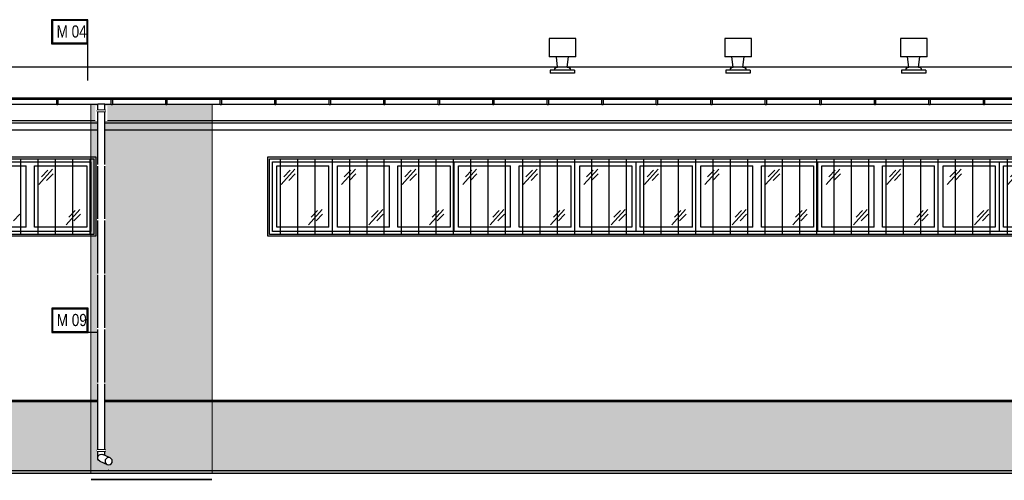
# Model space of a CAD drawing. Header units: millimetres. Extents: x 59331 to 112314, y -16110 to 34390.
# Tile 69 of 198: x 80322 to 81947, y -3585 to -2823. Entities that reach past the tile are written whole.
import ezdxf

# ---------------------------------------------------------------- set-up
doc = ezdxf.new("R2010")
doc.units = ezdxf.units.MM
doc.set_wipeout_variables(frame=1)
doc.linetypes.add('DASHED2', pattern=[0.375, 0.25, -0.125])
doc.layers.get('DEFPOINTS').update_dxf_attribs({"lineweight": 9})
for name, color, linetype in [('_HSA_HATCH ELEWACJA', 8, 'Continuous'), ('_HSA_OPIS', 43, 'Continuous'), ('_HSA_STOLARKA_ZEWNĘTRZNA', 132, 'Continuous'), ('_HSA_WIDOKOWE', 1, 'Continuous'), ('_HSA_WIDOKOWE_CIENKIE', 8, 'Continuous'), ('_HSA_ŚCIANY_CIENKIE', 2, 'Continuous'), ('_HSA_ŚCIANY_DZIAŁOWE', 6, 'Continuous'), ('_HSA_ŚCIANY_KONSTRUKCYJNE', 3, 'Continuous')]:
    doc.layers.add(name, color=color, linetype=linetype)
doc.layers.add('_HSA_POMOC', color=120, linetype='Continuous', plot=False)
doc.layers.add('_HSA_WYDZIELENIA_POŻAROWE_60_MIN', color=7, linetype='DASHED2', true_color=0x1428e1)
doc.styles.add('ARIAL_100', font='Arial.ttf', dxfattribs={"width": 0.8, "height": 20})

# ---------------------------------------------------------------- blocks, each defined once
blk = doc.blocks.new('*U61')
blk.add_wipeout([(0, 8.5), (0, 0), (10264, 0), (10264, 8.5)])
for p, q in [((10264, 8.5), (0, 8.5)), ((10264, 0), (0, 0))]:
    blk.add_line(p, q)
for points in [[(6399.5, -1), (6401.5, -1), (6401.5, 8.5), (6399.5, 8.5)], [(6489.5, -1), (6491.5, -1), (6491.5, 8.5), (6489.5, 8.5)], [(6579.5, -1), (6581.5, -1), (6581.5, 8.5), (6579.5, 8.5)], [(6669.5, -1), (6671.5, -1), (6671.5, 8.5), (6669.5, 8.5)], [(6759.5, -1), (6761.5, -1), (6761.5, 8.5), (6759.5, 8.5)], [(6849.5, -1), (6851.5, -1), (6851.5, 8.5), (6849.5, 8.5)], [(6939.5, -1), (6941.5, -1), (6941.5, 8.5), (6939.5, 8.5)], [(7029.5, -1), (7031.5, -1), (7031.5, 8.5), (7029.5, 8.5)], [(7119.5, -1), (7121.5, -1), (7121.5, 8.5), (7119.5, 8.5)], [(7209.5, -1), (7211.5, -1), (7211.5, 8.5), (7209.5, 8.5)], [(7299.5, -1), (7301.5, -1), (7301.5, 8.5), (7299.5, 8.5)], [(7389.5, -1), (7391.5, -1), (7391.5, 8.5), (7389.5, 8.5)], [(7479.5, -1), (7481.5, -1), (7481.5, 8.5), (7479.5, 8.5)], [(7569.5, -1), (7571.5, -1), (7571.5, 8.5), (7569.5, 8.5)], [(7659.5, -1), (7661.5, -1), (7661.5, 8.5), (7659.5, 8.5)], [(7749.5, -1), (7751.5, -1), (7751.5, 8.5), (7749.5, 8.5)], [(7839.5, -1), (7841.5, -1), (7841.5, 8.5), (7839.5, 8.5)], [(7929.5, -1), (7931.5, -1), (7931.5, 8.5), (7929.5, 8.5)]]:
    blk.add_wipeout(points)
for points in [[(6399.5, -1), (6401.5, -1), (6401.5, 8.5), (6399.5, 8.5)], [(6489.5, -1), (6491.5, -1), (6491.5, 8.5), (6489.5, 8.5)], [(6579.5, -1), (6581.5, -1), (6581.5, 8.5), (6579.5, 8.5)], [(6669.5, -1), (6671.5, -1), (6671.5, 8.5), (6669.5, 8.5)], [(6759.5, -1), (6761.5, -1), (6761.5, 8.5), (6759.5, 8.5)], [(6849.5, -1), (6851.5, -1), (6851.5, 8.5), (6849.5, 8.5)], [(6939.5, -1), (6941.5, -1), (6941.5, 8.5), (6939.5, 8.5)], [(7029.5, -1), (7031.5, -1), (7031.5, 8.5), (7029.5, 8.5)], [(7119.5, -1), (7121.5, -1), (7121.5, 8.5), (7119.5, 8.5)], [(7209.5, -1), (7211.5, -1), (7211.5, 8.5), (7209.5, 8.5)], [(7299.5, -1), (7301.5, -1), (7301.5, 8.5), (7299.5, 8.5)], [(7389.5, -1), (7391.5, -1), (7391.5, 8.5), (7389.5, 8.5)], [(7479.5, -1), (7481.5, -1), (7481.5, 8.5), (7479.5, 8.5)], [(7569.5, -1), (7571.5, -1), (7571.5, 8.5), (7569.5, 8.5)], [(7659.5, -1), (7661.5, -1), (7661.5, 8.5), (7659.5, 8.5)], [(7749.5, -1), (7751.5, -1), (7751.5, 8.5), (7749.5, 8.5)], [(7839.5, -1), (7841.5, -1), (7841.5, 8.5), (7839.5, 8.5)], [(7929.5, -1), (7931.5, -1), (7931.5, 8.5), (7929.5, 8.5)]]:
    blk.add_lwpolyline(points, close=True)
blk = doc.blocks.new('A$Ce0e96bf1')
blk.add_wipeout([(-40, 0), (0, 0), (0, 5), (-7, 5), (-7, 5.2), (-7, 5.6), (-7.1, 6), (-7.2, 6.3), (-7.3, 6.7), (-7.5, 7.3), (-7.7, 7.6), (-8, 8), (-8.2, 8.3), (-8.5, 8.5), (-8.7, 8.8), (-9, 9), (-9.3, 9.2), (-9.6, 9.4), (-9.9, 9.6), (-10.3, 9.7), (-10.7, 9.8), (-11.1, 9.9), (-11.3, 10), (-11.6, 10), (-12, 10), (-10, 27), (2, 27), (2, 57), (-42, 57), (-42, 27), (-30, 27), (-28, 10), (-28.2, 10), (-28.9, 9.9), (-29.1, 9.9), (-29.5, 9.8), (-29.8, 9.7), (-30.1, 9.5), (-30.4, 9.4), (-30.9, 9.1), (-31.1, 8.9), (-31.6, 8.4), (-31.8, 8.3), (-32, 8), (-32.2, 7.8), (-32.4, 7.5), (-32.5, 7.2), (-32.6, 7), (-32.7, 6.7), (-32.8, 6.4), (-32.9, 6), (-32.9, 5.8), (-33, 5.5), (-33, 5.3), (-33, 5), (-40, 5)])
for p, q in [((-42, 57), (2, 57)), ((-42, 27), (-42, 57)), ((2, 57), (2, 27)), ((-42, 27), (2, 27)), ((-28, 10), (-30, 27)), ((-12, 10), (-10, 27)), ((-40, 5), (0, 5)), ((-40, 5), (-40, 0)), ((-40, 0), (0, 0)), ((-31.5, 10), (-8.5, 10)), ((0, 5), (0, 0))]:
    blk.add_line(p, q)
for centre, start, end in [((-28, 5), 90, 180), ((-12, 5), 0, 90)]:
    blk.add_arc(centre, 5, start, end)
blk = doc.blocks.new('A$C43494AD3')
blk.add_wipeout([(-70, 40), (-70, 0), (-10, 0), (-10, 40)])
for points in [[(-70, 40), (-10, 40), (-10, 0), (-70, 0)], [(-68.5, 38.5), (-11.5, 38.5), (-11.5, 1.5), (-68.5, 1.5)]]:
    blk.add_lwpolyline(points, close=True)
at = {"style": 'ARIAL_100', "width": 0.8}
blk.add_attdef('M_01', (-61.7, 9.7), '', height=20, dxfattribs=at)
blk = doc.blocks.new('*U349')
at = {"layer": '_HSA_POMOC'}
for p, q in [((-12.6, -605.1), (-11.6, -605.1)), ((-12.1, -604.6), (-12.1, -605.6))]:
    blk.add_line(p, q, dxfattribs=at)
blk.add_wipeout([(-6, 0), (6, 0), (6, -584.4), (6, -584.8), (5.9, -585.3), (5.9, -585.6), (5.8, -586), (5.7, -586.4), (5.5, -586.9), (5.3, -587.3), (5.1, -587.6), (4.9, -587.9), (4.6, -588.3), (4.4, -588.6), (4, -589), (3.7, -589.1), (3.4, -589.4), (3.1, -589.6), (2.7, -589.8), (2.6, -589.9), (-9.5, -595.6), (-9.8, -595.7), (-10.3, -595.9), (-10.7, -596), (-11.2, -596.1), (-11.6, -596.1), (-12.1, -596.1), (-12.6, -596.1), (-13, -596.1), (-13.6, -595.9), (-13.9, -595.9), (-14.2, -595.7), (-14.7, -595.6), (-14.9, -595.4), (-15.2, -595.2), (-15.6, -595), (-15.8, -594.8), (-16.1, -594.6), (-16.3, -594.4), (-16.6, -594.1), (-16.8, -593.8), (-17.1, -593.5), (-17.3, -593.1), (-17.4, -592.8), (-17.6, -592.5), (-17.7, -592.2), (-17.8, -592), (-17.9, -591.6), (-18, -591.2), (-18.1, -590.9), (-18.1, -590.5), (-18.1, -590.1), (-18.1, -589.9), (-18.1, -589.5), (-18, -589.2), (-18, -588.9), (-17.8, -588.4), (-17.7, -588.1), (-17.6, -587.8), (-17.5, -587.5), (-17.3, -587.1), (-17, -586.7), (-16.9, -586.5), (-16.6, -586.2), (-16.4, -586), (-16.1, -585.7), (-16, -585.5), (-15.8, -585.4), (-15.5, -585.2), (-15.2, -585), (-15.1, -584.9), (-14.9, -584.8), (-14.9, -584.8), (-6, -580.6)])
for p, q in [((-6, 0), (6, 0)), ((6, -584.4), (6, 0)), ((-6, -580.6), (-6, 0)), ((-14.7, -584.7), (-2.6, -579)), ((2.6, -589.9), (-9.5, -595.6))]:
    blk.add_line(p, q)
for points in [[(-7, -10), (7, -10), (7, -12), (-7, -12)], [(-7, -571.4), (7, -571.4), (7, -573.4), (-7, -573.4)]]:
    blk.add_lwpolyline(points, close=True)
blk.add_circle((-12.1, -590.1), 6)
blk.add_arc((0, -584.4), 6, 295.1878, 115.1878)
for points in [[(-7, -12), (-7, -10), (7, -10), (7, -12)], [(-7, -102), (-7, -100), (7, -100), (7, -102)], [(-7, -192), (-7, -190), (7, -190), (7, -192)], [(-7, -282), (-7, -280), (7, -280), (7, -282)], [(-7, -372), (-7, -370), (7, -370), (7, -372)], [(-7, -462), (-7, -460), (7, -460), (7, -462)], [(-7, -573.4), (-7, -571.4), (7, -571.4), (7, -573.4)]]:
    blk.add_wipeout(points)
blk = doc.blocks.new('A$C2f950256')
blk.add_wipeout([(-300, 115), (-300, 0), (0, 0), (0, 115)])
for p, q in [((-107, 7), (-107, 108)), ((-93, 7), (-93, 108))]:
    blk.add_line(p, q)
at = {"ltscale": 10}
blk.add_lwpolyline([(-300, 115), (0, 115), (0, 0), (-300, 0)], close=True, dxfattribs=at)
for points in [[(-193, 108), (-107, 108)], [(-93, 108), (-7, 108), (-7, 7), (-93, 7)], [(-107, 7), (-193, 7)]]:
    blk.add_lwpolyline(points, dxfattribs=at)
at = {"layer": '_HSA_WIDOKOWE_CIENKIE', "color": 9}
for points in [[(-86.1, 77.5), (-63.3, 102.7)], [(-81.7, 90.2), (-71, 101.1)], [(-73.3, 84), (-62.6, 94.9)], [(-41, 10.8), (-18.1, 36)], [(-36.5, 23.5), (-25.8, 34.4)], [(-128.1, 17.3), (-117.4, 28.2)], [(-28.1, 17.3), (-17.4, 28.2)]]:
    blk.add_lwpolyline(points, dxfattribs=at)
blk = doc.blocks.new('A$Cf57220cf')
blk.add_wipeout([(-1500, 115), (-1500, 0), (-1200, 0), (-1200, 115)])
for p, q in [((-1407, 7), (-1407, 108)), ((-1393, 7), (-1393, 108)), ((-1307, 7), (-1307, 108)), ((-1293, 7), (-1293, 108))]:
    blk.add_line(p, q)
at = {"ltscale": 10}
blk.add_lwpolyline([(-1500, 115), (-1200, 115), (-1200, 0), (-1500, 0)], close=True, dxfattribs=at)
for points in [[(-1407, 7), (-1493, 7), (-1493, 108), (-1407, 108)], [(-1393, 108), (-1307, 108)], [(-1293, 108), (-1207, 108), (-1207, 7), (-1293, 7)], [(-1307, 7), (-1393, 7)]]:
    blk.add_lwpolyline(points, dxfattribs=at)
at = {"layer": '_HSA_WIDOKOWE_CIENKIE', "color": 9}
for points in [[(-1486.1, 77.5), (-1463.3, 102.7)], [(-1481.7, 90.2), (-1471, 101.1)], [(-1386.1, 77.5), (-1363.3, 102.7)], [(-1381.7, 90.2), (-1371, 101.1)], [(-1286.1, 77.5), (-1263.3, 102.7)], [(-1281.7, 90.2), (-1271, 101.1)], [(-1473.3, 84), (-1462.6, 94.9)], [(-1373.3, 84), (-1362.6, 94.9)], [(-1273.3, 84), (-1262.6, 94.9)], [(-1441, 10.8), (-1418.1, 36)], [(-1436.5, 23.5), (-1425.8, 34.4)], [(-1341, 10.8), (-1318.1, 36)], [(-1336.5, 23.5), (-1325.8, 34.4)], [(-1241, 10.8), (-1218.1, 36)], [(-1236.5, 23.5), (-1225.8, 34.4)], [(-1428.1, 17.3), (-1417.4, 28.2)], [(-1328.1, 17.3), (-1317.4, 28.2)], [(-1228.1, 17.3), (-1217.4, 28.2)]]:
    blk.add_lwpolyline(points, dxfattribs=at)
blk.add_wipeout([(-1200, 115), (-1200, 0), (-900, 0), (-900, 115)])
for p, q in [((-1107, 7), (-1107, 108)), ((-1093, 7), (-1093, 108)), ((-1007, 7), (-1007, 108)), ((-993, 7), (-993, 108))]:
    blk.add_line(p, q)
at = {"ltscale": 10}
blk.add_lwpolyline([(-1200, 115), (-900, 115), (-900, 0), (-1200, 0)], close=True, dxfattribs=at)
for points in [[(-1107, 7), (-1193, 7), (-1193, 108), (-1107, 108)], [(-1093, 108), (-1007, 108)], [(-993, 108), (-907, 108), (-907, 7), (-993, 7)], [(-1007, 7), (-1093, 7)]]:
    blk.add_lwpolyline(points, dxfattribs=at)
at = {"layer": '_HSA_WIDOKOWE_CIENKIE', "color": 9}
for points in [[(-1186.1, 77.5), (-1163.3, 102.7)], [(-1181.7, 90.2), (-1171, 101.1)], [(-1086.1, 77.5), (-1063.3, 102.7)], [(-1081.7, 90.2), (-1071, 101.1)], [(-986.1, 77.5), (-963.3, 102.7)], [(-981.7, 90.2), (-971, 101.1)], [(-1173.3, 84), (-1162.6, 94.9)], [(-1073.3, 84), (-1062.6, 94.9)], [(-973.3, 84), (-962.6, 94.9)], [(-1141, 10.8), (-1118.1, 36)], [(-1136.5, 23.5), (-1125.8, 34.4)], [(-1041, 10.8), (-1018.1, 36)], [(-1036.5, 23.5), (-1025.8, 34.4)], [(-941, 10.8), (-918.1, 36)], [(-936.5, 23.5), (-925.8, 34.4)], [(-1128.1, 17.3), (-1117.4, 28.2)], [(-1028.1, 17.3), (-1017.4, 28.2)], [(-928.1, 17.3), (-917.4, 28.2)]]:
    blk.add_lwpolyline(points, dxfattribs=at)
blk.add_wipeout([(-900, 115), (-900, 0), (-600, 0), (-600, 115)])
for p, q in [((-807, 7), (-807, 108)), ((-793, 7), (-793, 108)), ((-707, 7), (-707, 108)), ((-693, 7), (-693, 108))]:
    blk.add_line(p, q)
at = {"ltscale": 10}
blk.add_lwpolyline([(-900, 115), (-600, 115), (-600, 0), (-900, 0)], close=True, dxfattribs=at)
for points in [[(-807, 7), (-893, 7), (-893, 108), (-807, 108)], [(-793, 108), (-707, 108)], [(-693, 108), (-607, 108), (-607, 7), (-693, 7)], [(-707, 7), (-793, 7)]]:
    blk.add_lwpolyline(points, dxfattribs=at)
at = {"layer": '_HSA_WIDOKOWE_CIENKIE', "color": 9}
for points in [[(-886.1, 77.5), (-863.3, 102.7)], [(-881.7, 90.2), (-871, 101.1)], [(-786.1, 77.5), (-763.3, 102.7)], [(-781.7, 90.2), (-771, 101.1)], [(-686.1, 77.5), (-663.3, 102.7)], [(-681.7, 90.2), (-671, 101.1)], [(-873.3, 84), (-862.6, 94.9)], [(-773.3, 84), (-762.6, 94.9)], [(-673.3, 84), (-662.6, 94.9)], [(-841, 10.8), (-818.1, 36)], [(-836.5, 23.5), (-825.8, 34.4)], [(-741, 10.8), (-718.1, 36)], [(-736.5, 23.5), (-725.8, 34.4)], [(-641, 10.8), (-618.1, 36)], [(-636.5, 23.5), (-625.8, 34.4)], [(-828.1, 17.3), (-817.4, 28.2)], [(-728.1, 17.3), (-717.4, 28.2)], [(-628.1, 17.3), (-617.4, 28.2)]]:
    blk.add_lwpolyline(points, dxfattribs=at)
blk.add_wipeout([(-600, 115), (-600, 0), (-300, 0), (-300, 115)])
for p, q in [((-507, 7), (-507, 108)), ((-493, 7), (-493, 108)), ((-407, 7), (-407, 108)), ((-393, 7), (-393, 108))]:
    blk.add_line(p, q)
at = {"ltscale": 10}
blk.add_lwpolyline([(-600, 115), (-300, 115), (-300, 0), (-600, 0)], close=True, dxfattribs=at)
for points in [[(-507, 7), (-593, 7), (-593, 108), (-507, 108)], [(-493, 108), (-407, 108)], [(-393, 108), (-307, 108), (-307, 7), (-393, 7)], [(-407, 7), (-493, 7)]]:
    blk.add_lwpolyline(points, dxfattribs=at)
at = {"layer": '_HSA_WIDOKOWE_CIENKIE', "color": 9}
for points in [[(-586.1, 77.5), (-563.3, 102.7)], [(-581.7, 90.2), (-571, 101.1)], [(-486.1, 77.5), (-463.3, 102.7)], [(-481.7, 90.2), (-471, 101.1)], [(-386.1, 77.5), (-363.3, 102.7)], [(-381.7, 90.2), (-371, 101.1)], [(-573.3, 84), (-562.6, 94.9)], [(-473.3, 84), (-462.6, 94.9)], [(-373.3, 84), (-362.6, 94.9)], [(-541, 10.8), (-518.1, 36)], [(-536.5, 23.5), (-525.8, 34.4)], [(-441, 10.8), (-418.1, 36)], [(-436.5, 23.5), (-425.8, 34.4)], [(-341, 10.8), (-318.1, 36)], [(-336.5, 23.5), (-325.8, 34.4)], [(-528.1, 17.3), (-517.4, 28.2)], [(-428.1, 17.3), (-417.4, 28.2)], [(-328.1, 17.3), (-317.4, 28.2)]]:
    blk.add_lwpolyline(points, dxfattribs=at)
blk.add_wipeout([(-300, 115), (-300, 0), (0, 0), (0, 115)])
for p, q in [((-207, 7), (-207, 108)), ((-193, 7), (-193, 108)), ((-107, 7), (-107, 108)), ((-93, 7), (-93, 108))]:
    blk.add_line(p, q)
at = {"ltscale": 10}
blk.add_lwpolyline([(-300, 115), (0, 115), (0, 0), (-300, 0)], close=True, dxfattribs=at)
for points in [[(-207, 7), (-293, 7), (-293, 108), (-207, 108)], [(-193, 108), (-107, 108)], [(-93, 108), (-7, 108), (-7, 7), (-93, 7)], [(-107, 7), (-193, 7)]]:
    blk.add_lwpolyline(points, dxfattribs=at)
at = {"layer": '_HSA_WIDOKOWE_CIENKIE', "color": 9}
for points in [[(-286.1, 77.5), (-263.3, 102.7)], [(-281.7, 90.2), (-271, 101.1)], [(-186.1, 77.5), (-163.3, 102.7)], [(-181.7, 90.2), (-171, 101.1)], [(-86.1, 77.5), (-63.3, 102.7)], [(-81.7, 90.2), (-71, 101.1)], [(-273.3, 84), (-262.6, 94.9)], [(-173.3, 84), (-162.6, 94.9)], [(-73.3, 84), (-62.6, 94.9)], [(-241, 10.8), (-218.1, 36)], [(-236.5, 23.5), (-225.8, 34.4)], [(-141, 10.8), (-118.1, 36)], [(-136.5, 23.5), (-125.8, 34.4)], [(-41, 10.8), (-18.1, 36)], [(-36.5, 23.5), (-25.8, 34.4)], [(-228.1, 17.3), (-217.4, 28.2)], [(-128.1, 17.3), (-117.4, 28.2)], [(-28.1, 17.3), (-17.4, 28.2)]]:
    blk.add_lwpolyline(points, dxfattribs=at)
blk = doc.blocks.new('A$C0eaec52b')
at = {"transparency": 33554687}
h = blk.add_hatch(dxfattribs=at)
h.set_pattern_fill('ANSI31', color=256, scale=9, angle=45)
h.set_pattern_definition([(90, (-1058, -128), (-28.575, 0), [])])
h.paths.add_polyline_path([(-2113, -3), (-3, -3), (-3, -128), (-2113, -128)])
for points in [[(-2116, 0), (0, 0), (0, -131), (-2116, -131)], [(-2113, -3), (-3, -3), (-3, -128), (-2113, -128)]]:
    blk.add_lwpolyline(points, close=True)
blk = doc.blocks.new('A$C1c0b2ddb')
at = {"transparency": 33554687}
h = blk.add_hatch(dxfattribs=at)
h.set_pattern_fill('ANSI31', color=256, scale=9, angle=45)
h.set_pattern_definition([(90, (-458, -128), (-28.575, 0), [])])
h.paths.add_polyline_path([(-1513, -3), (-3, -3), (-3, -128), (-1513, -128)])
for points in [[(-1516, 0), (0, 0), (0, -131), (-1516, -131)], [(-1513, -3), (-3, -3), (-3, -128), (-1513, -128)]]:
    blk.add_lwpolyline(points, close=True)
blk = doc.blocks.new('*U635')
at = {"transparency": 33554559}
h = blk.add_hatch(color=256, dxfattribs=at)
h.dxf.hatch_style = 1
h.paths.add_polyline_path([(0, 620.9), (-200, 620.9), (-200, 0), (0, 0)])
at = {"linetype": 'DASHED2', "ltscale": 50, "const_width": 3}
blk.add_lwpolyline([(-200, -10), (0, -10)], dxfattribs=at)
at = {"layer": 'DEFPOINTS'}
blk.add_lwpolyline([(0, 620.9), (-200, 620.9), (-200, 0), (0, 0), (0, 620.9)], close=True, dxfattribs=at)

msp = doc.modelspace()

# ---------------------------------------------------------------- hatches: boundary and pattern name
at = {"layer": '_HSA_HATCH ELEWACJA', "true_color": 0x946229}
h = msp.add_hatch(color=37, dxfattribs=at)
h.dxf.hatch_style = 1
h.paths.add_polyline_path([(88358.19, -3454.26), (76431.33, -3454.26), (76431.33, -3568.19), (88358.19, -3568.19)])
at = {"layer": '_HSA_WIDOKOWE', "ltscale": 10}
h = msp.add_hatch(color=256, dxfattribs=at)
h.dxf.hatch_style = 1
h.paths.add_polyline_path([(88608.19, -3568.26), (88608.19, -3573.26), (76181.33, -3573.26), (76181.33, -3568.26)])

# ---------------------------------------------------------------- linework, layer by layer
at = {"layer": '_HSA_POMOC'}
msp.add_line((76431.33, -3452.26), (88358.19, -3452.26), dxfattribs=at)
at = {"layer": '_HSA_WIDOKOWE', "ltscale": 10}
msp.add_lwpolyline([(88608.19, -3573.26), (76181.33, -3573.26), (76181.33, -3568.26), (88608.19, -3568.26)], close=True, dxfattribs=at)
at = {"layer": '_HSA_WIDOKOWE_CIENKIE', "ltscale": 10}
msp.add_line((78023.69, -2901.19), (88314.19, -2901.19), dxfattribs=at)
at = {"layer": '_HSA_WIDOKOWE_CIENKIE'}
msp.add_line((76431.33, -3454.26), (88358.19, -3454.26), dxfattribs=at)
at = {"layer": '_HSA_ŚCIANY_CIENKIE', "ltscale": 10}
msp.add_line((78050.19, -2952.39), (88314.19, -2952.39), dxfattribs=at)
at = {"layer": '_HSA_ŚCIANY_DZIAŁOWE', "ltscale": 10}
for p, q in [((78050.19, -2993.71), (88314.19, -2993.71)), ((78050.19, -3005.26), (88314.19, -3005.26))]:
    msp.add_line(p, q, dxfattribs=at)
at = {"layer": '_HSA_ŚCIANY_KONSTRUKCYJNE', "ltscale": 10}
msp.add_line((78050.19, -2990.26), (88314.19, -2990.26), dxfattribs=at)

# ---------------------------------------------------------------- block references
at = {"layer": '_HSA_OPIS'}
ref = msp.add_blockref('A$C43494AD3', (80444.29, -2823.45), dxfattribs=dict(at, xscale=-1, rotation=180))
ref.add_attrib('M_01', 'M 04', (80382.54, -2852.94), dxfattribs={"layer": '0', "height": 20, "style": 'ARIAL_100', "width": 0.8})
at = {"layer": '_HSA_STOLARKA_ZEWNĘTRZNA', "ltscale": 10}
msp.add_blockref('A$Cf57220cf', (82239.19, -3173.26), dxfattribs=at)
at = {"layer": '_HSA_WYDZIELENIA_POŻAROWE_60_MIN', "ltscale": 100}
msp.add_blockref('*U635', (80639.19, -3573.26), dxfattribs=at)

# ---------------------------------------------------------------- next in the draw order: linework, layer by layer
at = {"layer": '_HSA_OPIS'}
msp.add_line((80434.29, -2923.76), (80434.29, -2863.45), dxfattribs=at)

# ---------------------------------------------------------------- next in the draw order: block references
ref = msp.add_blockref('A$C43494AD3', (80444.5, -3300.3), dxfattribs=dict(at, xscale=-1, rotation=180))
ref.add_attrib('M_01', 'M 09', (80382.75, -3329.79), dxfattribs={"layer": '0', "height": 20, "style": 'ARIAL_100', "width": 0.8})
at = {"layer": '_HSA_STOLARKA_ZEWNĘTRZNA', "ltscale": 10}
msp.add_blockref('A$C2f950256', (80439.19, -3173.26), dxfattribs=at)
at = {"layer": '_HSA_WIDOKOWE', "xscale": -1}
msp.add_blockref('*U61', (88314.19, -2963.13), dxfattribs=at)
at = {"layer": '_HSA_WIDOKOWE_CIENKIE', "ltscale": 10, "xscale": -1}
for p in [(81197.67, -2911.69), (81487.67, -2911.69), (81777.67, -2911.69)]:
    msp.add_blockref('A$Ce0e96bf1', p, dxfattribs=at)
at = {"layer": '_HSA_WIDOKOWE_CIENKIE', "ltscale": 10}
msp.add_blockref('A$C1c0b2ddb', (82247.19, -3050.26), dxfattribs=at)

# ---------------------------------------------------------------- next in the draw order: linework, layer by layer
at = {"layer": '_HSA_OPIS'}
msp.add_line((80456.37, -3340.3), (80434.5, -3340.3), dxfattribs=at)

# ---------------------------------------------------------------- next in the draw order: block references
at = {"layer": '_HSA_WIDOKOWE_CIENKIE', "ltscale": 10}
msp.add_blockref('A$C0eaec52b', (80447.19, -3050.26), dxfattribs=at)

# ---------------------------------------------------------------- next in the draw order: wipeouts: each hides what was drawn before it
msp.add_wipeout([(80466.37, -2965.43), (80446.37, -2965.43), (80446.37, -2990.66), (80466.37, -2990.66)]).dxf.layer = '_HSA_WIDOKOWE'

# ---------------------------------------------------------------- next in the draw order: block references
at = {"layer": '_HSA_WIDOKOWE', "xscale": -1}
msp.add_blockref('*U349', (80456.37, -2963.13), dxfattribs=at)

doc.saveas('drawing.dxf')
